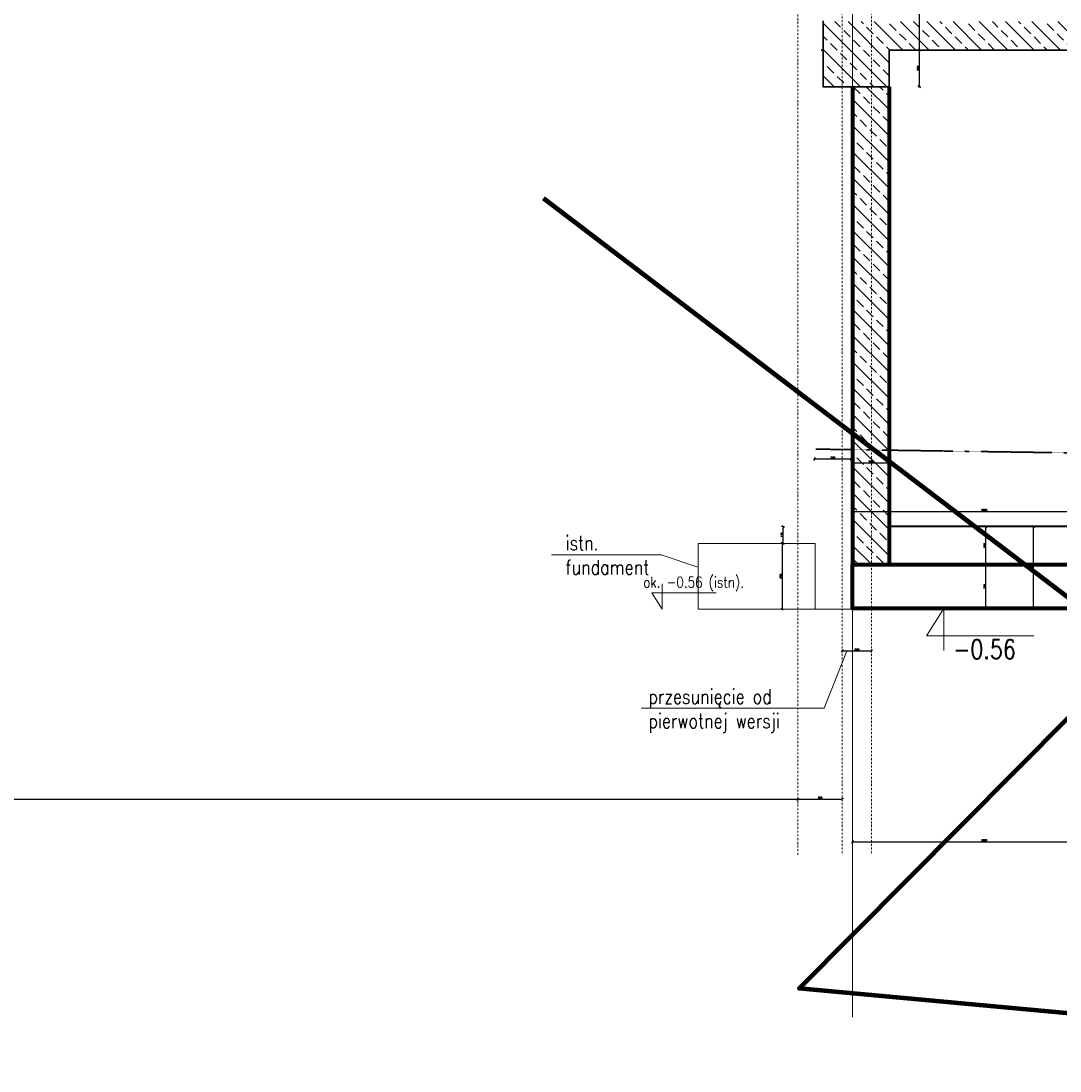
# Model space of a CAD drawing. Header units: millimetres. Extents: x -1893473 to 942156, y -534599 to 942944.
# Tile 6 of 16: x -98902 to -91795, y -280448 to -273264. Entities that reach past the tile are written whole.
import ezdxf

# ---------------------------------------------------------------- set-up
doc = ezdxf.new("R2010")
doc.units = ezdxf.units.MM
doc.header["$LTSCALE"] = 0.2
doc.linetypes.add('BORDER2', pattern=[22.225, 6.35, -3.175, 6.35, -3.175, 0, -3.175])
doc.linetypes.add('DASHDOT', pattern=[25.4, 12.7, -6.35, 0, -6.35])
doc.layers.get('0').update_dxf_attribs({"lineweight": 0})
for name, color, linetype, lineweight in [('!! 1_hatch projektowane ściany', 4, 'Continuous', 5), ('!! 1_PROJ Sciany', 2, 'Continuous', 40), ('!! 1_PROJ ŻELBET', 1, 'Continuous', 35), ('!! wymiary osi', 250, 'Continuous', 9), ('0-osie-liniA', 14, 'DASHDOT', 5), ('0-rzedne-blok', 62, 'Continuous', 13), ('DO KONSTRUKCJI', 222, 'Continuous', 35), ('P-Linia1', 3, 'Continuous', 53), ('P-Wymiar', 142, 'Continuous', 9), ('P-Ściana żelbetowa', 50, 'Continuous', 30)]:
    doc.layers.add(name, color=color, linetype=linetype, lineweight=lineweight)
doc.styles.add('50', font='ROMANS.shx', dxfattribs={"width": 0.8, "height": 10})
doc.styles.add('DEUTSCH', font='SIMPLEX8')
doc.styles.add('TXT', font='simplex.shx')
doc.dimstyles.new('DIM50', dxfattribs={"dimscale": 5, "dimtxt": 2.5, "dimasz": 1.5, "dimexe": 0, "dimexo": 0, "dimgap": 0.5, "dimtad": 1, "dimdec": 4, "dimrnd": 0.5, "dimdsep": 46, "dimtxsty": 'TXT', "dimblk1": 'TICK1', "dimblk2": 'TICK1', "dimsah": 1, "dimcen": 0, "dimse1": 1, "dimse2": 1, "dimclrd": 1, "dimclre": 7, "dimclrt": 9, "dimadec": 0, "dimazin": 0, "dimtfac": 1, "dimtdec": 4, "dimtmove": 2, "dimatfit": 3, "dimldrblk": 'TICK1', "dimfxl": 1, "dimtolj": 1, "dimarcsym": 0})

# ---------------------------------------------------------------- blocks, each defined once
blk = doc.blocks.new('TICK1')
at = {"color": 2}
blk.add_line((-1, -1), (1, 1), dxfattribs=at)
at = {"color": 0}
for p, q in [((0, 0), (-1, 0)), ((0, -1.4), (0, 1.4))]:
    blk.add_line(p, q, dxfattribs=at)
blk = doc.blocks.new('*D5212')
at = {"layer": '!! wymiary osi', "color": 1, "lineweight": -2, "transparency": 16777216}
blk.add_line((-117841.7, -278588.1), (-93596.7, -278588.1), dxfattribs=at)
at = {"layer": 'DEFPOINTS', "color": 0, "transparency": 16777216}
for p in [(-117849.2, -278588.1), (-93589.2, -278588.1), (-93589.2, -278588.1)]:
    blk.add_point(p, dxfattribs=at)
at = {"layer": '!! wymiary osi', "color": 1, "lineweight": -2, "transparency": 16777216, "xscale": 7.5, "yscale": 7.5, "zscale": 7.5, "rotation": 180}
blk.add_blockref('TICK1', (-117849.2, -278588.1), dxfattribs=at)
at = {"layer": '!! wymiary osi', "color": 1, "lineweight": -2, "transparency": 16777216, "xscale": 7.5, "yscale": 7.5, "zscale": 7.5}
blk.add_blockref('TICK1', (-93589.2, -278588.1), dxfattribs=at)
at = {"layer": '!! wymiary osi', "color": 9, "transparency": 16777216, "insert": (-105719.2, -278579.4), "char_height": 12.5, "attachment_point": 5, "style": 'TXT'}
blk.add_mtext('\\A1;24260', dxfattribs=at)
blk = doc.blocks.new('*D5213')
at = {"layer": '!! wymiary osi', "color": 1, "lineweight": -2, "transparency": 16777216}
blk.add_line((-93581.7, -278588.1), (-93291.7, -278588.1), dxfattribs=at)
at = {"layer": 'DEFPOINTS', "color": 0, "transparency": 16777216}
for p in [(-93589.2, -278588.1), (-93284.2, -278588.1), (-93284.2, -278588.1)]:
    blk.add_point(p, dxfattribs=at)
at = {"layer": '!! wymiary osi', "color": 1, "lineweight": -2, "transparency": 16777216, "xscale": 7.5, "yscale": 7.5, "zscale": 7.5, "rotation": 180}
blk.add_blockref('TICK1', (-93589.2, -278588.1), dxfattribs=at)
at = {"layer": '!! wymiary osi', "color": 1, "lineweight": -2, "transparency": 16777216, "xscale": 7.5, "yscale": 7.5, "zscale": 7.5}
blk.add_blockref('TICK1', (-93284.2, -278588.1), dxfattribs=at)
at = {"layer": '!! wymiary osi', "color": 9, "transparency": 16777216, "insert": (-93436.7, -278579.4), "char_height": 12.5, "attachment_point": 5, "style": 'TXT'}
blk.add_mtext('\\A1;305', dxfattribs=at)
blk = doc.blocks.new('*D5227')
at = {"layer": '!! wymiary osi', "color": 1, "lineweight": -2, "transparency": 16777216}
blk.add_line((-92757.3, -273706.1), (-92757.3, -273471.1), dxfattribs=at)
at = {"layer": 'DEFPOINTS', "color": 0, "transparency": 16777216}
for p in [(-93164.2, -273463.6), (-92757.3, -273463.6), (-93164.2, -273713.6)]:
    blk.add_point(p, dxfattribs=at)
at = {"layer": '!! wymiary osi', "color": 1, "lineweight": -2, "transparency": 16777216, "xscale": 7.5, "yscale": 7.5, "zscale": 7.5}
for p, rotation in [((-92757.3, -273463.6), 90), ((-92757.3, -273713.6), 270)]:
    blk.add_blockref('TICK1', p, dxfattribs=dict(at, rotation=rotation))
at = {"layer": '!! wymiary osi', "color": 9, "transparency": 16777216, "insert": (-92766, -273588.6), "char_height": 12.5, "attachment_point": 5, "rotation": 90, "style": 'TXT'}
blk.add_mtext('\\A1;250', dxfattribs=at)
blk = doc.blocks.new('*D5228')
at = {"layer": '!! wymiary osi', "color": 1, "lineweight": -2, "transparency": 16777216}
blk.add_line((-92757.3, -273456.1), (-92757.3, -272681.1), dxfattribs=at)
at = {"layer": 'DEFPOINTS', "color": 0, "transparency": 16777216}
for p in [(-93284.2, -272673.6), (-92757.3, -272673.6), (-93164.2, -273463.6)]:
    blk.add_point(p, dxfattribs=at)
at = {"layer": '!! wymiary osi', "color": 1, "lineweight": -2, "transparency": 16777216, "xscale": 7.5, "yscale": 7.5, "zscale": 7.5}
for p, rotation in [((-92757.3, -272673.6), 90), ((-92757.3, -273463.6), 270)]:
    blk.add_blockref('TICK1', p, dxfattribs=dict(at, rotation=rotation))
at = {"layer": '!! wymiary osi', "color": 9, "transparency": 16777216, "insert": (-92766, -273068.6), "char_height": 12.5, "attachment_point": 5, "rotation": 90, "style": 'TXT'}
blk.add_mtext('\\A1;790', dxfattribs=at)
blk = doc.blocks.new('*D5237')
at = {"layer": '!! wymiary osi', "color": 1, "lineweight": -2, "transparency": 16777216}
blk.add_line((-93689.3, -276831.1), (-93689.3, -276731.1), dxfattribs=at)
at = {"layer": 'DEFPOINTS', "color": 0, "transparency": 16777216}
for p in [(-93974.8, -276723.6), (-93689.3, -276723.6), (-93974.8, -276838.6)]:
    blk.add_point(p, dxfattribs=at)
at = {"layer": '!! wymiary osi', "color": 1, "lineweight": -2, "transparency": 16777216, "xscale": 7.5, "yscale": 7.5, "zscale": 7.5}
for p, rotation in [((-93689.3, -276723.6), 90), ((-93689.3, -276838.6), 270)]:
    blk.add_blockref('TICK1', p, dxfattribs=dict(at, rotation=rotation))
at = {"layer": '!! wymiary osi', "color": 9, "transparency": 16777216, "insert": (-93698, -276781.1), "char_height": 12.5, "attachment_point": 5, "rotation": 90, "style": 'TXT'}
blk.add_mtext('\\A1;115', dxfattribs=at)
blk = doc.blocks.new('*D5238')
at = {"layer": '!! wymiary osi', "color": 1, "lineweight": -2, "transparency": 16777216}
blk.add_line((-91978.4, -276731.1), (-91978.4, -277276.1), dxfattribs=at)
at = {"layer": 'DEFPOINTS', "color": 0, "transparency": 16777216}
for p in [(-92051.9, -276723.6), (-92051.9, -277283.6), (-91978.4, -277283.6)]:
    blk.add_point(p, dxfattribs=at)
at = {"layer": '!! wymiary osi', "color": 1, "lineweight": -2, "transparency": 16777216, "xscale": 7.5, "yscale": 7.5, "zscale": 7.5}
for p, rotation in [((-91978.4, -276723.6), 90), ((-91978.4, -277283.6), 270)]:
    blk.add_blockref('TICK1', p, dxfattribs=dict(at, rotation=rotation))
at = {"layer": '!! wymiary osi', "color": 9, "lineweight": 13, "transparency": 16777216, "insert": (-91987.1, -277003.6), "char_height": 12.5, "attachment_point": 5, "rotation": 90, "style": 'TXT'}
blk.add_mtext('\\A1;560', dxfattribs=at)
blk = doc.blocks.new('*D5244')
at = {"layer": '!! wymiary osi', "color": 1, "lineweight": -2, "transparency": 16777216}
blk.add_line((-93695.7, -276846.1), (-93695.7, -277281.1), dxfattribs=at)
at = {"layer": 'DEFPOINTS', "color": 0, "transparency": 16777216}
for p in [(-93899.9, -276838.6), (-93842, -277288.6), (-93695.7, -277288.6)]:
    blk.add_point(p, dxfattribs=at)
at = {"layer": '!! wymiary osi', "color": 1, "lineweight": -2, "transparency": 16777216, "xscale": 7.5, "yscale": 7.5, "zscale": 7.5}
for p, rotation in [((-93695.7, -276838.6), 90), ((-93695.7, -277288.6), 270)]:
    blk.add_blockref('TICK1', p, dxfattribs=dict(at, rotation=rotation))
at = {"layer": '!! wymiary osi', "color": 9, "lineweight": 13, "transparency": 16777216, "insert": (-93704.5, -277063.6), "char_height": 12.5, "attachment_point": 5, "rotation": 90, "style": 'TXT'}
blk.add_mtext('\\A1;450', dxfattribs=at)
blk = doc.blocks.new('*D5245')
at = {"layer": '!! wymiary osi', "color": 1, "lineweight": -2, "transparency": 16777216}
blk.add_line((-93467.2, -276260.7), (-93230.3, -276260.7), dxfattribs=at)
at = {"layer": 'DEFPOINTS', "color": 0, "transparency": 16777216}
for p in [(-93222.8, -276260.7), (-93474.7, -276438.6), (-93222.8, -276438.6)]:
    blk.add_point(p, dxfattribs=at)
at = {"layer": '!! wymiary osi', "color": 1, "lineweight": -2, "transparency": 16777216, "xscale": 7.5, "yscale": 7.5, "zscale": 7.5, "rotation": 180}
blk.add_blockref('TICK1', (-93474.7, -276260.7), dxfattribs=at)
at = {"layer": '!! wymiary osi', "color": 1, "lineweight": -2, "transparency": 16777216, "xscale": 7.5, "yscale": 7.5, "zscale": 7.5}
blk.add_blockref('TICK1', (-93222.8, -276260.7), dxfattribs=at)
at = {"layer": '!! wymiary osi', "color": 9, "lineweight": 13, "transparency": 16777216, "insert": (-93348.8, -276251.9), "char_height": 12.5, "attachment_point": 5, "style": 'TXT'}
blk.add_mtext('\\A1;252', dxfattribs=at)
blk = doc.blocks.new('*D5246')
at = {"layer": '!! wymiary osi', "color": 1, "lineweight": -2, "transparency": 16777216}
blk.add_line((-92302.3, -277276.1), (-92302.3, -276991.1), dxfattribs=at)
at = {"layer": 'DEFPOINTS', "color": 0, "transparency": 16777216}
for p in [(-92434.2, -276983.6), (-92302.3, -276983.6), (-92434.2, -277283.6)]:
    blk.add_point(p, dxfattribs=at)
at = {"layer": '!! wymiary osi', "color": 1, "lineweight": -2, "transparency": 16777216, "xscale": 7.5, "yscale": 7.5, "zscale": 7.5}
for p, rotation in [((-92302.3, -276983.6), 90), ((-92302.3, -277283.6), 270)]:
    blk.add_blockref('TICK1', p, dxfattribs=dict(at, rotation=rotation))
at = {"layer": '!! wymiary osi', "color": 9, "lineweight": 13, "transparency": 16777216, "insert": (-92311, -277133.6), "char_height": 12.5, "attachment_point": 5, "rotation": 90, "style": 'TXT'}
blk.add_mtext('\\A1;300', dxfattribs=at)
blk = doc.blocks.new('*D5247')
at = {"layer": '!! wymiary osi', "color": 1, "lineweight": -2, "transparency": 16777216}
blk.add_line((-92302.3, -276976.1), (-92302.3, -276731.1), dxfattribs=at)
at = {"layer": 'DEFPOINTS', "color": 0, "transparency": 16777216}
for p in [(-92302.3, -276723.6), (-92302.3, -276723.6), (-92434.2, -276983.6)]:
    blk.add_point(p, dxfattribs=at)
at = {"layer": '!! wymiary osi', "color": 1, "lineweight": -2, "transparency": 16777216, "xscale": 7.5, "yscale": 7.5, "zscale": 7.5}
for p, rotation in [((-92302.3, -276723.6), 90), ((-92302.3, -276983.6), 270)]:
    blk.add_blockref('TICK1', p, dxfattribs=dict(at, rotation=rotation))
at = {"layer": '!! wymiary osi', "color": 9, "lineweight": 13, "transparency": 16777216, "insert": (-92311, -276853.6), "char_height": 12.5, "attachment_point": 5, "rotation": 90, "style": 'TXT'}
blk.add_mtext('\\A1;260', dxfattribs=at)
blk = doc.blocks.new('*D5259')
at = {"layer": '!! wymiary osi', "color": 1, "lineweight": -2, "transparency": 16777216}
blk.add_line((-93206.7, -278879.7), (-91421.7, -278879.7), dxfattribs=at)
at = {"layer": 'DEFPOINTS', "color": 0, "transparency": 16777216}
for p in [(-93214.2, -277223.6), (-91414.2, -277223.6), (-91414.2, -278879.7)]:
    blk.add_point(p, dxfattribs=at)
at = {"layer": '!! wymiary osi', "color": 1, "lineweight": -2, "transparency": 16777216, "xscale": 7.5, "yscale": 7.5, "zscale": 7.5, "rotation": 180}
blk.add_blockref('TICK1', (-93214.2, -278879.7), dxfattribs=at)
at = {"layer": '!! wymiary osi', "color": 1, "lineweight": -2, "transparency": 16777216, "xscale": 7.5, "yscale": 7.5, "zscale": 7.5}
blk.add_blockref('TICK1', (-91414.2, -278879.7), dxfattribs=at)
at = {"layer": '!! wymiary osi', "color": 9, "lineweight": 13, "transparency": 16777216, "insert": (-92314.2, -278870.9), "char_height": 12.5, "attachment_point": 5, "style": 'TXT'}
blk.add_mtext('\\A1;1800', dxfattribs=at)
blk = doc.blocks.new('*D5265')
at = {"layer": '!! wymiary osi', "color": 1, "lineweight": -2, "transparency": 16777216}
blk.add_line((-93206.7, -276619.6), (-91421.7, -276619.6), dxfattribs=at)
at = {"layer": 'DEFPOINTS', "color": 0, "transparency": 16777216}
for p in [(-91414.2, -276619.6), (-93214.2, -277073.6), (-91414.2, -277073.6)]:
    blk.add_point(p, dxfattribs=at)
at = {"layer": '!! wymiary osi', "color": 1, "lineweight": -2, "transparency": 16777216, "xscale": 7.5, "yscale": 7.5, "zscale": 7.5, "rotation": 180}
blk.add_blockref('TICK1', (-93214.2, -276619.6), dxfattribs=at)
at = {"layer": '!! wymiary osi', "color": 1, "lineweight": -2, "transparency": 16777216, "xscale": 7.5, "yscale": 7.5, "zscale": 7.5}
blk.add_blockref('TICK1', (-91414.2, -276619.6), dxfattribs=at)
at = {"layer": '!! wymiary osi', "color": 9, "lineweight": 13, "transparency": 16777216, "insert": (-92314.2, -276610.9), "char_height": 12.5, "attachment_point": 5, "style": 'TXT'}
blk.add_mtext('\\A1;1800', dxfattribs=at)
blk = doc.blocks.new('*D5270')
at = {"layer": '!! wymiary osi', "color": 1, "lineweight": -2, "transparency": 16777216}
blk.add_line((-93206.7, -276288), (-92971.7, -276288), dxfattribs=at)
at = {"layer": 'DEFPOINTS', "color": 0, "transparency": 16777216}
for p in [(-92964.2, -276288), (-93214.2, -276407.1), (-92964.2, -276407.1)]:
    blk.add_point(p, dxfattribs=at)
at = {"layer": '!! wymiary osi', "color": 1, "lineweight": -2, "transparency": 16777216, "xscale": 7.5, "yscale": 7.5, "zscale": 7.5, "rotation": 180}
blk.add_blockref('TICK1', (-93214.2, -276288), dxfattribs=at)
at = {"layer": '!! wymiary osi', "color": 1, "lineweight": -2, "transparency": 16777216, "xscale": 7.5, "yscale": 7.5, "zscale": 7.5}
blk.add_blockref('TICK1', (-92964.2, -276288), dxfattribs=at)
at = {"layer": '!! wymiary osi', "color": 9, "lineweight": 13, "transparency": 16777216, "insert": (-93089.2, -276279.2), "char_height": 12.5, "attachment_point": 5, "style": 'TXT'}
blk.add_mtext('\\A1;250', dxfattribs=at)
blk = doc.blocks.new('*D5271')
at = {"layer": '!! wymiary osi', "color": 1, "lineweight": -2, "transparency": 16777216}
blk.add_line((-93276.7, -277573.7), (-93091.7, -277573.7), dxfattribs=at)
at = {"layer": 'DEFPOINTS', "color": 0, "transparency": 16777216}
for p in [(-93284.2, -277461), (-93084.2, -277461), (-93084.2, -277573.7)]:
    blk.add_point(p, dxfattribs=at)
at = {"layer": '!! wymiary osi', "color": 1, "lineweight": -2, "transparency": 16777216, "xscale": 7.5, "yscale": 7.5, "zscale": 7.5, "rotation": 180}
blk.add_blockref('TICK1', (-93284.2, -277573.7), dxfattribs=at)
at = {"layer": '!! wymiary osi', "color": 1, "lineweight": -2, "transparency": 16777216, "xscale": 7.5, "yscale": 7.5, "zscale": 7.5}
blk.add_blockref('TICK1', (-93084.2, -277573.7), dxfattribs=at)
at = {"layer": '!! wymiary osi', "color": 9, "lineweight": 13, "transparency": 16777216, "insert": (-93184.2, -277564.9), "char_height": 12.5, "attachment_point": 5, "style": 'TXT'}
blk.add_mtext('\\A1;200', dxfattribs=at)
blk = doc.blocks.new('A$C51EA1695')
at = {"layer": '!! wymiary osi', "color": 1, "lineweight": 13}
for p, q in [((-17.59, -10.27), (-17.59, 18.5)), ((-29.37, 8.48), (-17.59, 8.48)), ((-17.59, -10.27), (-29.37, 8.48))]:
    blk.add_line(p, q, dxfattribs=at)
blk.add_lwpolyline([(-29.37, 8.48), (43.95, 8.48)], dxfattribs=at)
blk = doc.blocks.new('D_kota')
for p, q in [((8.66, 0), (8.66, 23.02)), ((-0.76, 15), (8.66, 15)), ((8.66, 0), (-0.76, 15))]:
    blk.add_line(p, q)
blk.add_lwpolyline([(-0.76, 15), (57.9, 15)])
at = {"style": 'DEUTSCH', "width": 0.8}
blk.add_attdef('POZ.ARCH', (7.32, 19.66), '', height=10, dxfattribs=at)

msp = doc.modelspace()

# ---------------------------------------------------------------- hatches: boundary and pattern name
at = {"layer": '!! 1_hatch projektowane ściany'}
h = msp.add_hatch(dxfattribs=at)
h.set_pattern_fill('ANSI33', color=256, scale=20, angle=90)
h.set_pattern_definition([(135, (-701709.86, 1813346.13), (-89.802561, -89.802561), []), (135, (-701709.86, 1813435.93), (-89.802561, -89.802561), [63.5, -31.75])])
h.paths.add_polyline_path([(-93414.1819, -273713.64349), (-93414.1819, -273268.64349), (-85209.15885, -273263.64349), (-85209.15885, -273143.64349), (-84959.15885, -273143.64349), (-84959.15885, -273463.64349), (-92964.1819, -273463.64349), (-92964.1819, -273713.64349)])
h = msp.add_hatch(dxfattribs=at)
h.set_pattern_fill('ANSI33', color=256, scale=20, angle=90)
h.set_pattern_definition([(135, (-701709.86, 1846971.47), (-89.802561, -89.802561), []), (135, (-701709.86, 1847061.27), (-89.802561, -89.802561), [63.5, -31.75])])
h.paths.add_polyline_path([(-92964.1819, -273713.64349), (-93214.1819, -273713.64349), (-93214.33125, -276983.64349), (-92964.33125, -276983.64349)])

# ---------------------------------------------------------------- linework, layer by layer
at = {"layer": '!! 1_PROJ Sciany'}
msp.add_lwpolyline([(-85209.15885, -276723.64349), (-92964.1819, -276723.64349)], dxfattribs=at)
at = {"layer": '!! 1_PROJ ŻELBET'}
for points in [[(-93414.1819, -273264.68381), (-93414.1819, -273714.68381), (-92964.1819, -273713.64349), (-92964.1819, -273463.64349)], [(-93414.1819, -273463.64349), (-93429.67765, -273463.64349)], [(-84959.15885, -273463.64349), (-92964.1819, -273463.64349)]]:
    msp.add_lwpolyline(points, dxfattribs=at)
at = {"layer": '!! wymiary osi', "color": 1, "lineweight": 13}
for points in [[(-95272.27363, -276916.20891), (-94524.36914, -276916.20891), (-94272.30636, -277001.14241)], [(-94658.14757, -277966.21227), (-93409.53861, -277966.21227), (-93256.56087, -277580.42675)]]:
    msp.add_lwpolyline(points, dxfattribs=at)
at = {"layer": '0-osie-liniA', "ltscale": 5}
for points in [[(-93589.1819, -278969.76313), (-93589.1819, -261044.45329)], [(-93284.1819, -261044.45329), (-93284.1819, -278969.76313)], [(-93084.1819, -261044.45329), (-93084.1819, -278969.76313)]]:
    msp.add_lwpolyline(points, dxfattribs=at)
at = {"layer": 'DO KONSTRUKCJI', "color": 1, "lineweight": 35}
msp.add_lwpolyline([(-93414.1819, -273263.64349), (-93414.1819, -273715.72414)], dxfattribs=at)
at = {"layer": 'DO KONSTRUKCJI', "color": 6, "linetype": 'BORDER2', "lineweight": 30, "true_color": 0xe600e6}
msp.add_lwpolyline([(-64445.79423, -277173.64349), (-75747.80682, -277173.64349), (-82315.44095, -277054.87635), (-85209.12165, -276723.65038), (-87434.1819, -276723.64349), (-87790.92505, -276727.19565), (-88671.87728, -276328.64349), (-91083.95053, -276328.64349), (-91414.1819, -276223.64349), (-93464.73377, -276193.33879)], dxfattribs=at)
at = {"layer": 'DO KONSTRUKCJI', "color": 1, "lineweight": 35, "true_color": 0xf50000}
msp.add_lwpolyline([(-93214.1819, -277283.64349), (-93214.1819, -276983.64349), (-91414.1819, -276983.64349), (-91414.1819, -277283.64349)], close=True, dxfattribs=at)
at = {"layer": 'P-Linia1', "color": 1, "lineweight": 80, "true_color": 0xf50000}
for points in [[(-93214.1819, -273713.64349), (-93214.1819, -276983.64349)], [(-92964.1819, -273713.64349), (-92964.1819, -276983.64349)], [(-91414.1819, -277283.64349), (-93214.1819, -277283.64349), (-93214.1819, -276983.64349), (-91414.1819, -276983.64349)]]:
    msp.add_lwpolyline(points, dxfattribs=at)
at = {"layer": 'P-Wymiar', "color": 1, "true_color": 0xf50000}
for points in [[(-93214.1819, -250174.97292), (-93214.1819, -280080.70981)], [(-93469.21812, -277288.64349), (-91463.36863, -277288.64349)]]:
    msp.add_lwpolyline(points, dxfattribs=at)
at = {"layer": 'P-Wymiar', "color": 1, "lineweight": 90, "true_color": 0xf50000}
msp.add_lwpolyline([(-95328.63589, -274476.12833), (-87482.47635, -280448.21521), (-93580.48288, -279884.81054), (-88766.05661, -275039.533)], dxfattribs=at)
at = {"layer": 'P-Wymiar', "color": 1, "true_color": 0xf50000}
msp.add_lwpolyline([(-94269.21812, -277288.64349), (-93469.21812, -277288.64349), (-93469.21812, -276838.64349), (-94269.21812, -276838.64349)], close=True, dxfattribs=at)

# ---------------------------------------------------------------- block references
at = {"layer": '0-rzedne-blok'}
ref = msp.add_blockref('D_kota', (-94581.1634, -277288.64349), dxfattribs=dict(at, xscale=7.500000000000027, yscale=7.500000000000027, zscale=7.500000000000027))
ref.add_attrib('POZ.ARCH', 'ok. -0.56 (istn).', (-94646.11531, -277141.16382), dxfattribs={"layer": '0', "height": 75, "style": 'DEUTSCH', "width": 0.8})
at = {"layer": 'P-Ściana żelbetowa', "color": 1, "true_color": 0xf50000, "xscale": -10, "yscale": 10, "zscale": 10, "rotation": 180}
msp.add_blockref('A$C51EA1695', (-92414.36812, -277386.38931), dxfattribs=at)

# ---------------------------------------------------------------- texts
at = {"layer": 'DO KONSTRUKCJI', "lineweight": 20, "char_height": 100, "attachment_point": 1, "style": '50'}
for s, width, insert in [('istn. fundament', 145.1742013, (-95177.70578, -276785.51704)), ('przesunięcie od pierwotnej wersji', 1097.5566489, (-94610.66785, -277835.52039))]:
    msp.add_mtext_dynamic_manual_height_columns(s, width=width, gutter_width=50, heights=[0], dxfattribs=dict(at, insert=insert))
at = {"layer": 'P-Ściana żelbetowa', "color": 1, "lineweight": 13, "true_color": 0xf50000, "insert": (-92524.62128, -277497.64871), "char_height": 130, "attachment_point": 1, "style": '50'}
msp.add_mtext_dynamic_manual_height_columns('-0.56', width=145.1742013, gutter_width=50, heights=[0], dxfattribs=at)

# ---------------------------------------------------------------- dimensions: what is measured, and where the dimension line sits
at = {"layer": '!! wymiary osi'}
for base, p1, p2, picture, middle in [((-92757.2579, -272673.64349), (-93164.1819, -273463.64349), (-93284.1819, -272673.64349), '*D5228', (-92766.0079, -273068.64349)), ((-92757.2579, -273463.64349), (-93164.1819, -273713.64349), (-93164.1819, -273463.64349), '*D5227', (-92766.0079, -273588.64349)), ((-93689.28382, -276723.64349), (-93974.83867, -276838.64349), (-93974.83867, -276723.64349), '*D5237', (-93698.03382, -276781.14349))]:
    dim = msp.add_linear_dim(base=base, p1=p1, p2=p2, angle=90, dimstyle='DIM50', dxfattribs=at)
    dim.commit()
    dim.dimension.update_dxf_attribs({"geometry": picture, "text_midpoint": middle})
at = {"layer": '!! wymiary osi', "color": 1, "lineweight": 13}
for base, p1, p2, picture, middle in [((-93222.84924, -276260.66473), (-93474.67161, -276438.64349), (-93222.84924, -276438.64349), '*D5245', (-93348.76043, -276251.91473)), ((-92964.1819, -276287.98716), (-93214.1819, -276407.10404), (-92964.1819, -276407.10404), '*D5270', (-93089.1819, -276279.23716)), ((-91414.1819, -276619.61226), (-93214.1819, -277073.64349), (-91414.1819, -277073.64349), '*D5265', (-92314.1819, -276610.86226)), ((-91414.1819, -278879.68907), (-93214.1819, -277223.64349), (-91414.1819, -277223.64349), '*D5259', (-92314.1819, -278870.93907)), ((-93084.1819, -277573.65877), (-93284.1819, -277461.00863), (-93084.1819, -277461.00863), '*D5271', (-93184.1819, -277564.90877))]:
    dim = msp.add_linear_dim(base=base, p1=p1, p2=p2, dimstyle='DIM50', dxfattribs=at)
    dim.commit()
    dim.dimension.update_dxf_attribs({"geometry": picture, "text_midpoint": middle})
for base, p1, p2, picture, middle in [((-92302.28643, -276723.64349), (-92434.15509, -276983.64349), (-92302.28643, -276723.64349), '*D5247', (-92311.03643, -276853.64349)), ((-91978.37282, -277283.64349), (-92051.90978, -276723.64349), (-92051.90978, -277283.64349), '*D5238', (-91987.12282, -277003.64349)), ((-93695.72989, -277288.64349), (-93899.89602, -276838.64349), (-93842.0301, -277288.64349), '*D5244', (-93704.47989, -277063.64349)), ((-92302.28643, -276983.64349), (-92434.15509, -277283.64349), (-92434.15509, -276983.64349), '*D5246', (-92311.03643, -277133.64349))]:
    dim = msp.add_linear_dim(base=base, p1=p1, p2=p2, angle=90, dimstyle='DIM50', dxfattribs=at)
    dim.commit()
    dim.dimension.update_dxf_attribs({"geometry": picture, "text_midpoint": middle})
at = {"layer": '!! wymiary osi'}
for base, p1, p2, picture, middle in [((-93589.1819, -278588.10187), (-117849.1819, -278588.10187), (-93589.1819, -278588.10187), '*D5212', (-105719.1819, -278579.35187)), ((-93284.1819, -278588.10187), (-93589.1819, -278588.10187), (-93284.1819, -278588.10187), '*D5213', (-93436.6819, -278579.35187))]:
    dim = msp.add_linear_dim(base=base, p1=p1, p2=p2, dimstyle='DIM50', dxfattribs=at)
    dim.commit()
    dim.dimension.update_dxf_attribs({"geometry": picture, "text_midpoint": middle})

doc.saveas('drawing.dxf')
